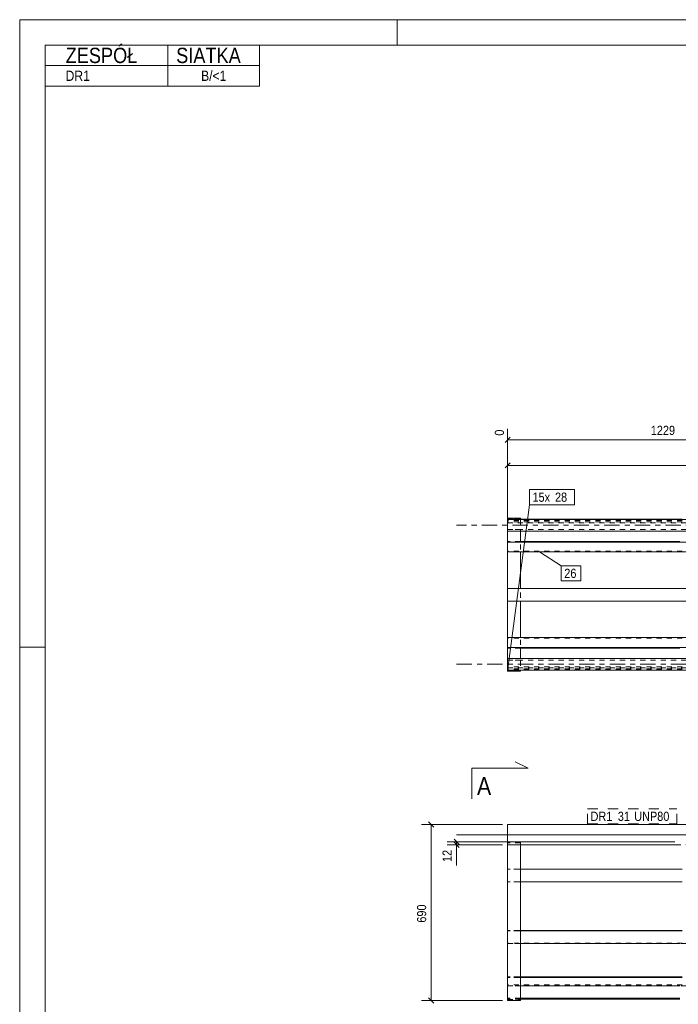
# Model space of a CAD drawing. Header units: millimetres. Extents: x 0 to 914, y 0 to 420.
# Tile 2 of 7: x 0 to 129, y 227 to 420. Entities that reach past the tile are written whole.
import ezdxf

# ---------------------------------------------------------------- set-up
doc = ezdxf.new("R2010")
doc.units = ezdxf.units.MM
for name, pattern in [('XKITLINE00', [0]), ('XKITLINE01', [4, 1, -1, 1, -1]), ('XKITLINE02', [4, 2, -2]), ('XKITLINE03', [6, 3, -1, 1, -1])]:
    doc.linetypes.add(name, pattern=pattern)
for name, color, linetype, lineweight in [('Arkusz rysunku', 3, 'Continuous', 0), ('Element', 2, 'Continuous', 0), ('Inny typ obiektu', 7, 'Continuous', 0), ('Przekrój', 7, 'Continuous', 0), ('Wymiar', 4, 'Continuous', 0), ('Znak elementu', 2, 'Continuous', 0)]:
    doc.layers.add(name, color=color, linetype=linetype, lineweight=lineweight)
doc.styles.add('ARIAL', font='ARIAL.TTF')

msp = doc.modelspace()

# ---------------------------------------------------------------- linework, layer by layer
at = {"layer": 'Arkusz rysunku', "linetype": 'XKITLINE00', "lineweight": 0}
for p, q in [((914, 420), (0, 420)), ((0, 420), (0, 0)), ((74, 415), (74, 420)), ((909, 415), (5, 415)), ((5, 415), (5, 5)), ((5, 297), (0, 297))]:
    msp.add_line(p, q, dxfattribs=at)
at = {"layer": 'Element', "linetype": 'XKITLINE03', "lineweight": 0}
for p, q in [((819.56, 320.89), (85.62, 320.89)), ((85.62, 293.64), (696.77, 293.64)), ((819.56, 260.24), (85.62, 260.24)), ((85.62, 260.24), (819.56, 260.24))]:
    msp.add_line(p, q, dxfattribs=at)
at = {"layer": 'Element', "linetype": 'XKITLINE00', "lineweight": 0}
for p, q in [((95.62, 322.27), (95.62, 322.02)), ((95.62, 322.27), (98.12, 322.27)), ((809.56, 322.02), (95.62, 322.02)), ((95.62, 322.02), (95.62, 319.77)), ((98.12, 322.27), (98.12, 322.02)), ((129.37, 322.07), (98.12, 322.07)), ((809.56, 319.77), (95.62, 319.77)), ((95.62, 319.77), (95.62, 317.7)), ((98.12, 319.77), (98.12, 317.7)), ((95.62, 317.7), (95.62, 315.66)), ((156.31, 317.58), (95.62, 317.58)), ((129.37, 317.71), (98.12, 317.71)), ((95.62, 315.66), (95.62, 308.52)), ((156.31, 315.66), (95.62, 315.66)), ((98.12, 315.66), (98.12, 308.52)), ((95.62, 306.02), (95.62, 308.52)), ((95.62, 308.52), (156.31, 308.52)), ((95.62, 306.02), (95.62, 298.88)), ((156.31, 306.02), (95.62, 306.02)), ((98.12, 306.02), (98.12, 298.88)), ((156.31, 298.88), (95.62, 298.88)), ((95.62, 298.88), (95.62, 296.86)), ((156.31, 296.96), (95.62, 296.96)), ((95.62, 296.86), (95.62, 294.77)), ((98.12, 296.86), (98.12, 294.77)), ((129.37, 296.83), (98.12, 296.83)), ((696.77, 294.77), (95.62, 294.77)), ((95.62, 292.52), (95.62, 294.77)), ((809.56, 292.52), (95.62, 292.52)), ((95.62, 292.27), (95.62, 292.52)), ((95.62, 292.27), (98.12, 292.27)), ((98.12, 292.27), (98.12, 292.52)), ((129.37, 292.47), (98.12, 292.47)), ((95.62, 262.11), (95.62, 262.24)), ((95.62, 262.24), (809.56, 262.24)), ((95.62, 258.84), (95.62, 262.11)), ((98.12, 258.84), (95.62, 258.84)), ((95.62, 258.84), (95.62, 229.66)), ((98.12, 227.74), (98.12, 258.84)), ((129.37, 258.24), (98.12, 258.24)), ((129.37, 253.49), (98.12, 253.49)), ((129.37, 250.99), (98.12, 250.99)), ((129.37, 241.44), (98.12, 241.44)), ((129.37, 241.41), (98.12, 241.41)), ((129.37, 238.94), (98.12, 238.94)), ((129.37, 232.4), (98.12, 232.4)), ((129.37, 232.24), (98.12, 232.24)), ((129.37, 230.64), (98.12, 230.64)), ((95.62, 227.74), (95.62, 229.66)), ((129.37, 228.19), (98.12, 228.19)), ((129.37, 227.99), (98.12, 227.99)), ((95.62, 227.74), (98.12, 227.74))]:
    msp.add_line(p, q, dxfattribs=at)
at = {"layer": 'Element', "linetype": 'XKITLINE01', "lineweight": 0}
for p, q in [((95.62, 322.07), (98.12, 322.07)), ((685.81, 322.07), (95.62, 322.07)), ((98.12, 322.07), (95.62, 322.07)), ((95.62, 321.87), (95.62, 322.07)), ((95.62, 322.02), (95.62, 319.77)), ((685.81, 322.01), (95.62, 322.01)), ((95.62, 322.01), (95.62, 321.38)), ((685.81, 321.87), (95.62, 321.87)), ((685.81, 321.81), (95.62, 321.81)), ((685.81, 321.58), (95.62, 321.58)), ((95.62, 321.38), (685.81, 321.38)), ((98.12, 322.02), (98.12, 319.77)), ((95.62, 320.07), (809.56, 320.07)), ((98.12, 320.07), (95.62, 320.07)), ((98.12, 319.13), (98.12, 315.66)), ((98.12, 317.71), (95.62, 317.71)), ((95.62, 317.7), (95.62, 317.71)), ((95.62, 317.71), (95.62, 317.7)), ((95.62, 317.7), (95.62, 297.93)), ((685.81, 315.79), (95.62, 315.79)), ((98.12, 313.7), (98.12, 306.02)), ((95.62, 308.52), (95.62, 306.02)), ((98.12, 304.46), (98.12, 296.86)), ((95.62, 298.88), (95.62, 296.86)), ((685.81, 298.75), (95.62, 298.75)), ((95.62, 296.83), (95.62, 296.86)), ((95.62, 296.86), (95.62, 296.83)), ((98.12, 296.83), (95.62, 296.83)), ((98.12, 296.33), (98.12, 292.52)), ((95.62, 294.77), (95.62, 292.34)), ((95.62, 294.47), (696.77, 294.47)), ((98.12, 294.47), (95.62, 294.47)), ((685.81, 293.16), (95.62, 293.16)), ((95.62, 293.16), (95.62, 292.53)), ((95.62, 292.96), (685.81, 292.96)), ((685.81, 292.73), (95.62, 292.73)), ((685.81, 292.67), (95.62, 292.67)), ((95.62, 292.47), (95.62, 292.67)), ((685.81, 292.53), (95.62, 292.53)), ((95.62, 292.47), (98.12, 292.47)), ((685.81, 292.47), (95.62, 292.47)), ((98.12, 292.47), (95.62, 292.47)), ((98.12, 292.53), (98.12, 292.54)), ((98.12, 292.52), (98.12, 292.53)), ((95.62, 258.24), (95.62, 262.24)), ((809.56, 262.24), (95.62, 262.24)), ((95.62, 262.24), (95.62, 262.11)), ((95.62, 262.24), (95.62, 261.8)), ((95.62, 261.8), (95.62, 261.91)), ((95.62, 259.07), (95.62, 261.4)), ((95.62, 259.07), (95.62, 258.93)), ((95.62, 258.24), (95.62, 258.84)), ((95.62, 258.56), (95.62, 258.67)), ((95.62, 258.56), (95.62, 258.67)), ((98.12, 258.64), (95.62, 258.64)), ((809.56, 258.24), (95.62, 258.24)), ((95.62, 258.24), (98.12, 258.24)), ((98.12, 253.49), (95.62, 253.49)), ((95.62, 250.99), (95.62, 253.49)), ((685.81, 253.49), (95.62, 253.49)), ((95.62, 250.99), (95.62, 253.49)), ((685.81, 250.99), (95.62, 250.99)), ((98.12, 250.99), (95.62, 250.99)), ((685.81, 250.99), (95.62, 250.99)), ((98.12, 241.44), (95.62, 241.44)), ((95.62, 241.44), (95.62, 238.94)), ((685.81, 241.44), (95.62, 241.44)), ((95.62, 241.44), (95.62, 241.41)), ((95.62, 241.44), (95.62, 238.94)), ((98.12, 241.41), (95.62, 241.41)), ((685.81, 241.41), (95.62, 241.41)), ((685.81, 238.98), (95.62, 238.98)), ((95.62, 238.98), (95.62, 238.94)), ((685.81, 238.98), (95.62, 238.98)), ((98.12, 238.94), (95.62, 238.94)), ((95.62, 238.94), (685.81, 238.94)), ((95.62, 230.64), (95.62, 232.4)), ((98.12, 232.4), (95.62, 232.4)), ((685.81, 232.4), (95.62, 232.4)), ((95.62, 232.4), (95.62, 230.64)), ((98.12, 232.24), (95.62, 232.24)), ((685.81, 232.24), (95.62, 232.24)), ((685.81, 230.79), (95.62, 230.79)), ((685.81, 230.79), (95.62, 230.79)), ((98.12, 230.64), (95.62, 230.64)), ((95.62, 230.64), (685.81, 230.64)), ((95.62, 227.99), (95.62, 228.19)), ((98.12, 228.19), (95.62, 228.19)), ((98.12, 227.99), (95.62, 227.99)), ((95.62, 227.94), (98.12, 227.94))]:
    msp.add_line(p, q, dxfattribs=at)
at = {"layer": 'Inny typ obiektu', "linetype": 'XKITLINE00', "lineweight": 0}
for p, q in [((5, 415), (47, 415)), ((5, 415), (5, 411)), ((29, 411), (29, 415)), ((47, 411), (47, 415)), ((5, 411), (47, 411)), ((5, 411), (5, 407)), ((29, 411), (29, 407)), ((47, 411), (47, 407)), ((5, 407), (47, 407))]:
    msp.add_line(p, q, dxfattribs=at)
at = {"layer": 'Przekrój', "linetype": 'XKITLINE00', "lineweight": 0}
for p, q in [((99.62, 273.27), (97.12, 274.52)), ((88.62, 273.27), (88.62, 267.27)), ((88.62, 273.27), (94.62, 273.27)), ((94.62, 273.27), (99.62, 273.27))]:
    msp.add_line(p, q, dxfattribs=at)
at = {"layer": 'Wymiar', "linetype": 'XKITLINE00', "lineweight": 0}
for p, q in [((95.62, 323.02), (95.62, 339.8)), ((96.13, 338.15), (95.11, 337.14)), ((95.62, 337.64), (157.06, 337.64)), ((95.62, 293.67), (95.62, 334.5)), ((96.13, 333.15), (95.11, 332.14)), ((95.62, 332.64), (257.2, 332.64)), ((80.11, 262.75), (81.13, 261.73)), ((94.62, 262.24), (78.76, 262.24)), ((80.62, 227.74), (80.62, 262.24)), ((128.37, 258.84), (83.76, 258.84)), ((85.11, 259.35), (86.13, 258.33)), ((85.11, 258.75), (86.13, 257.73)), ((85.62, 258.24), (85.62, 258.84)), ((94.62, 258.24), (83.76, 258.24)), ((85.62, 258.24), (85.62, 254.22)), ((85.62, 258.24), (85.62, 254.22)), ((80.11, 228.25), (81.13, 227.23)), ((94.62, 227.74), (78.76, 227.74))]:
    msp.add_line(p, q, dxfattribs=at)
at = {"layer": 'Znak elementu', "linetype": 'XKITLINE00', "lineweight": 0}
for p, q in [((99.89, 327.9), (108.72, 327.9)), ((99.89, 324.9), (99.89, 327.9)), ((108.72, 324.9), (108.72, 327.9)), ((95.62, 292.27), (99.89, 324.9)), ((99.89, 324.9), (108.72, 324.9)), ((101.88, 315.71), (106.12, 312.97)), ((106.12, 312.97), (109.99, 312.97)), ((106.12, 309.97), (106.12, 312.97)), ((109.99, 309.97), (109.99, 312.97)), ((106.12, 309.97), (109.99, 309.97))]:
    msp.add_line(p, q, dxfattribs=at)
at = {"layer": 'Znak elementu', "linetype": 'XKITLINE02', "lineweight": 0}
for p, q in [((111.27, 265.34), (128.76, 265.34)), ((111.27, 262.34), (111.27, 265.34)), ((128.76, 262.34), (128.76, 265.34)), ((111.27, 262.34), (128.76, 262.34))]:
    msp.add_line(p, q, dxfattribs=at)

# ---------------------------------------------------------------- texts
at = {"layer": 'Inny typ obiektu', "style": 'ARIAL', "width": 0.85}
for s, height, p in [('ZESPÓŁ', 3, (9, 411.5)), ('SIATKA', 3, (30.66, 411.5)), ('DR1', 2, (9, 408)), ('B/<1', 2, (35.55, 408))]:
    msp.add_text(s, height=height, dxfattribs=at).set_placement(p)
at = {"layer": 'Przekrój', "style": 'ARIAL', "width": 0.85}
msp.add_text('A', height=3.5, dxfattribs=at).set_placement((89.62, 268.02))
at = {"layer": 'Wymiar', "style": 'ARIAL', "width": 0.85}
msp.add_text('1229', height=1.8, dxfattribs=at).set_placement((123.67, 338.6))
for s, p in [('0', (94.9, 338.46)), ('12', (84.66, 254.89)), ('690', (79.66, 242.99))]:
    msp.add_text(s, height=1.8, rotation=90.0002, dxfattribs=at).set_placement(p)
at = {"layer": 'Znak elementu', "style": 'ARIAL', "width": 0.85}
for s, p in [('15x', (100.49, 325.5)), ('28', (104.9, 325.5)), ('26', (106.72, 310.57)), ('DR1', (111.87, 262.94)), ('31', (117.21, 262.94)), ('UNP80', (120.42, 262.94))]:
    msp.add_text(s, height=1.8, dxfattribs=at).set_placement(p)

doc.saveas('drawing.dxf')
